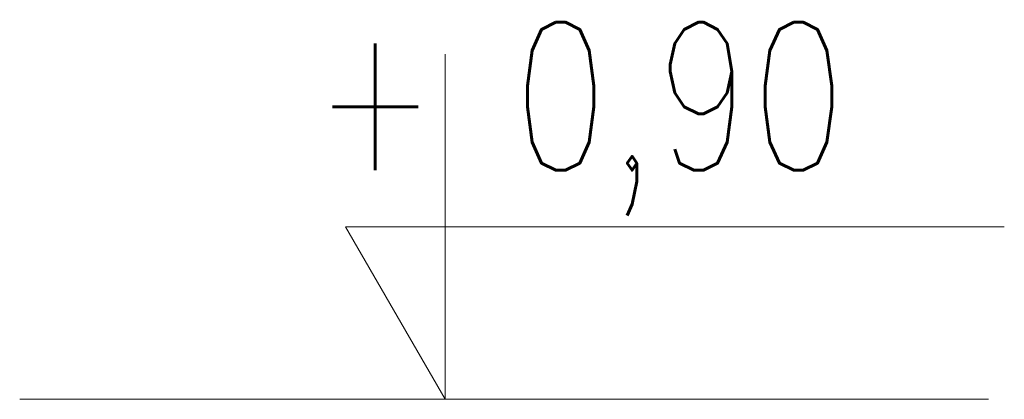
# Model space of a CAD drawing. Header units: millimetres. Extents: x 15214 to 140083, y -437840 to -79279.
# Tile 2 of 64: x 75667 to 75747, y -394389 to -394358. Entities that reach past the tile are written whole.
import ezdxf

# ---------------------------------------------------------------- set-up
doc = ezdxf.new("R2010")
doc.units = ezdxf.units.MM
doc.layers.add('Opis', color=8, linetype='Continuous', lineweight=13)
doc.styles.add('SIMPLEX', font='simplex.shx', dxfattribs={"width": 0.77})

msp = doc.modelspace()

# ---------------------------------------------------------------- linework, layer by layer
at = {"layer": 'Opis'}
for points in [[(75701.92578, -394361.20624), (75701.92578, -394389.208)], [(75701.92578, -394389.208), (75693.84237, -394375.20712)], [(75693.84237, -394375.20712), (75747.27658, -394375.20712)], [(75667.41783, -394389.208), (75745.99754, -394389.208)]]:
    msp.add_lwpolyline(points, dxfattribs=at)

# ---------------------------------------------------------------- texts
at = {"layer": 'Opis', "style": 'SIMPLEX', "width": 0.75}
msp.add_text('+ 0,90', height=12, dxfattribs=at).set_placement((75691.23834, -394370.629))

doc.saveas('drawing.dxf')
